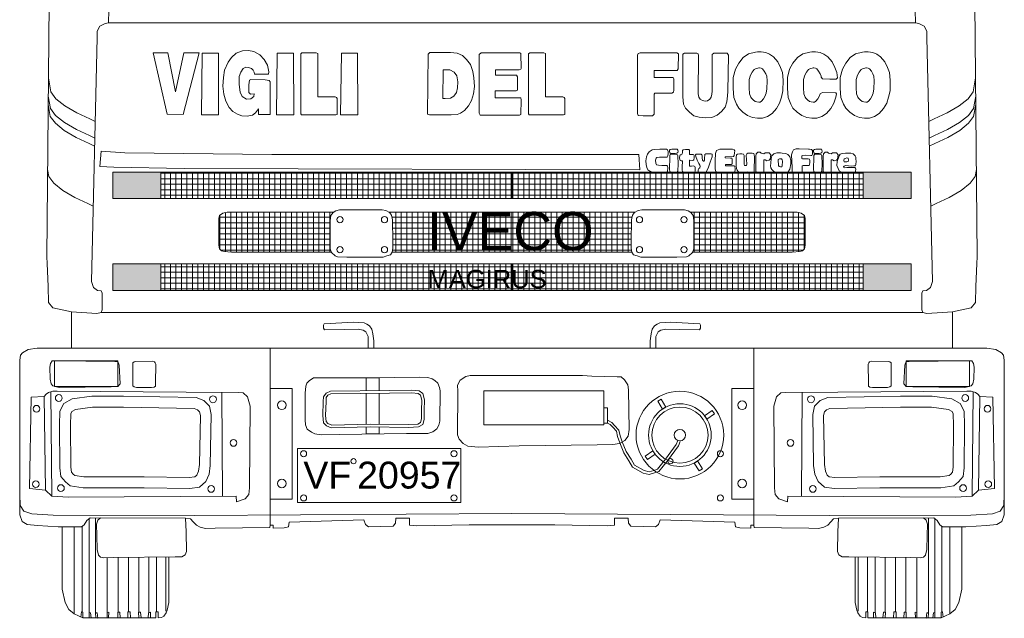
# Model space of a CAD drawing. Header units: metres. Extents: x -167 to 262, y -186 to 508.
# Tile 53 of 256: x 242.52 to 244.98, y -169.4 to -167.91. Entities that reach past the tile are written whole.
import ezdxf

# ---------------------------------------------------------------- set-up
doc = ezdxf.new("R2010")
doc.units = ezdxf.units.M
doc.header["$MEASUREMENT"] = 0
doc.styles.add('ERSTELLTER_STIL_5', font='ARIALUNI.ttf')
doc.styles.add('ERSTELLTER_STIL_6', font='txt')
pattern_1 = [(90, (241.21824, -169.596837), (-0.01373257, 0), []), (180, (241.21824, -169.596837), (0, 0.01373257), [])]
pattern_2 = [(90, (246.275446, -169.596837), (-0.01373257, 0), []), (180, (246.275446, -169.596837), (0, 0.01373257), [])]

msp = doc.modelspace()

# ---------------------------------------------------------------- hatches: boundary and pattern name
at = {"linetype": 'Continuous', "lineweight": 18}
for points in [[(242.8695, -168.3552), (242.8695, -168.2893), (242.7501, -168.2893), (242.7501, -168.3552)], [(244.7435, -168.3552), (244.7435, -168.2893), (244.6242, -168.2893), (244.6242, -168.3552)], [(242.8695, -168.5845), (242.8695, -168.5185), (242.7501, -168.5185), (242.7501, -168.5845)], [(244.6242, -168.5185), (244.6242, -168.5845), (244.7435, -168.5845), (244.7435, -168.5185)]]:
    msp.add_hatch(color=1, dxfattribs=at).paths.add_polyline_path(points)
at = {"linetype": 'Continuous', "lineweight": 13}
h = msp.add_hatch(dxfattribs=at)
h.set_pattern_fill('ANSI37_0001', style=0, pattern_type=2)
h.set_pattern_definition(pattern_1)
h.paths.add_polyline_path([(242.8695, -168.2893), (242.8695, -168.3552), (243.7468, -168.3552), (243.7468, -168.2893)])
h = msp.add_hatch(dxfattribs=at)
h.set_pattern_fill('ANSI37_0001', style=0, pattern_type=2)
h.set_pattern_definition(pattern_2)
h.paths.add_polyline_path([(243.7468, -168.2893), (243.7468, -168.3552), (244.6242, -168.3552), (244.6242, -168.2893)])
h = msp.add_hatch(dxfattribs=at)
h.set_pattern_fill('ANSI37_0001', style=0, pattern_type=2)
h.set_pattern_definition(pattern_1)
h.paths.add_polyline_path([(243.0148, -168.4041), (243.0148, -168.4715), (243.0161, -168.4811), (243.021, -168.4854), (243.0277, -168.4878), (243.0466, -168.489), (243.2956, -168.489), (243.293, -168.4807), (243.2926, -168.474), (243.2925, -168.4332), (243.2925, -168.4112), (243.2943, -168.3976), (243.2966, -168.3944), (243.3002, -168.3896), (243.035, -168.3896), (243.0245, -168.3917), (243.0163, -168.3975)])
h = msp.add_hatch(dxfattribs=at)
h.set_pattern_fill('ANSI37_0001', style=0, pattern_type=2)
h.set_pattern_definition(pattern_1)
h.paths.add_polyline_path([(243.7468, -168.489), (243.7468, -168.3896), (243.4402, -168.3896), (243.4459, -168.3965), (243.4482, -168.4084), (243.4489, -168.4613), (243.4489, -168.4803), (243.4475, -168.489)])
h = msp.add_hatch(dxfattribs=at)
h.set_pattern_fill('ANSI37_0001', style=0, pattern_type=2)
h.set_pattern_definition(pattern_2)
h.paths.add_polyline_path([(243.7468, -168.489), (244.0462, -168.489), (244.0448, -168.4803), (244.0448, -168.4613), (244.0455, -168.4084), (244.0478, -168.3965), (244.0535, -168.3896), (243.7468, -168.3896)])
h = msp.add_hatch(dxfattribs=at)
h.set_pattern_fill('ANSI37_0001', style=0, pattern_type=2)
h.set_pattern_definition(pattern_2)
h.paths.add_polyline_path([(244.1935, -168.3896), (244.197, -168.3944), (244.1994, -168.3976), (244.2012, -168.4112), (244.2012, -168.4332), (244.2011, -168.474), (244.2007, -168.4807), (244.1981, -168.489), (244.447, -168.489), (244.466, -168.4878), (244.4727, -168.4854), (244.4776, -168.4811), (244.4789, -168.4715), (244.4789, -168.4041), (244.4774, -168.3975), (244.4692, -168.3917), (244.4587, -168.3896)])
h = msp.add_hatch(dxfattribs=at)
h.set_pattern_fill('ANSI37_0001', style=0, pattern_type=2)
h.set_pattern_definition(pattern_1)
h.paths.add_polyline_path([(243.7468, -168.5845), (243.7468, -168.5185), (242.8695, -168.5185), (242.8695, -168.5845)])
h = msp.add_hatch(dxfattribs=at)
h.set_pattern_fill('ANSI37_0001', style=0, pattern_type=2)
h.set_pattern_definition(pattern_2)
h.paths.add_polyline_path([(243.7468, -168.5845), (244.6242, -168.5845), (244.6242, -168.5185), (243.7468, -168.5185)])

# ---------------------------------------------------------------- linework, layer by layer
at = {"color": 7, "linetype": 'Continuous', "lineweight": 13}
for p, q in [((242.6466, -168.6383), (242.6466, -168.7292)), ((244.8471, -168.6383), (244.8471, -168.7292)), ((242.6532, -169.3921), (242.6532, -169.1748)), ((242.6736, -169.3877), (242.6736, -169.1731)), ((242.6908, -169.389), (242.6908, -169.1543)), ((242.7066, -169.3893), (242.7066, -169.1525)), ((244.787, -169.3893), (244.787, -169.1525)), ((244.8029, -169.389), (244.8029, -169.1543)), ((244.8201, -169.3877), (244.8201, -169.1731)), ((244.8405, -169.3921), (244.8405, -169.1748)), ((242.736, -169.3888), (242.736, -169.2518)), ((242.7632, -169.3882), (242.7632, -169.2511)), ((242.7886, -169.3872), (242.7886, -169.2509)), ((242.8146, -169.3879), (242.8146, -169.2506)), ((242.8394, -169.3888), (242.8394, -169.2503)), ((242.8585, -169.3873), (242.8585, -169.2501)), ((242.8824, -169.3858), (242.8824, -169.2498)), ((244.6112, -169.3858), (244.6112, -169.2498)), ((244.6352, -169.3873), (244.6352, -169.2501)), ((244.6543, -169.3888), (244.6543, -169.2503)), ((244.6791, -169.3879), (244.6791, -169.2506)), ((244.7051, -169.3872), (244.7051, -169.2509)), ((244.7305, -169.3882), (244.7305, -169.2511)), ((244.7577, -169.3888), (244.7577, -169.2518))]:
    msp.add_line(p, q, dxfattribs=at)
for points in [[(242.743, -167.7571), (242.7393, -167.9163), (242.7308, -167.9179), (242.7172, -167.925), (242.711, -167.9373), (242.711, -167.9531), (242.6963, -168.5626), (242.7018, -168.5774), (242.7118, -168.5846), (242.7205, -168.5858), (242.7232, -168.5919), (242.7228, -168.6334), (242.7209, -168.6399), (242.7102, -168.6425), (242.6466, -168.6383), (242.5997, -168.6283), (242.589, -168.6152), (242.5882, -168.5746), (242.5859, -168.5171), (242.5851, -168.501), (242.5906, -167.8674)], [(244.7507, -167.7571), (244.7544, -167.9163), (244.7629, -167.9179), (244.7765, -167.925), (244.7827, -167.9373), (244.7827, -167.9531), (244.7974, -168.5626), (244.7919, -168.5774), (244.7819, -168.5846), (244.7731, -168.5858), (244.7705, -168.5919), (244.7709, -168.6334), (244.7728, -168.6399), (244.7834, -168.6425), (244.8471, -168.6383), (244.894, -168.6283), (244.9047, -168.6152), (244.9055, -168.5746), (244.9078, -168.5171), (244.9086, -168.501), (244.9031, -167.8674)], [(242.7393, -167.9163), (243.7468, -167.9163)], [(244.7544, -167.9163), (243.7468, -167.9163)], [(244.4907, -167.9894), (244.4734, -167.9941), (244.4603, -168.0031), (244.4487, -168.0172), (244.4403, -168.0324), (244.4351, -168.0529), (244.4346, -168.0801), (244.4367, -168.1027), (244.443, -168.1195), (244.4487, -168.1294), (244.4592, -168.1399), (244.4708, -168.1478), (244.4829, -168.153), (244.4958, -168.1548), (244.5085, -168.1548), (244.5206, -168.1502), (244.5322, -168.1425), (244.5433, -168.1301), (244.5511, -168.1169), (244.556, -168.1022), (244.5577, -168.0941)], [(244.5596, -168.0541), (244.5579, -168.0405), (244.5534, -168.0279), (244.5462, -168.0142), (244.5355, -168.0016), (244.5261, -167.9951), (244.5164, -167.9909), (244.505, -167.9889), (244.4959, -167.9886), (244.4907, -167.9894)], [(244.519, -168.0524), (244.5187, -168.0498), (244.5166, -168.044), (244.5128, -168.0368), (244.5084, -168.0316), (244.5066, -168.0303), (244.5049, -168.0296), (244.5009, -168.0289), (244.4987, -168.0288), (244.4904, -168.0311), (244.4877, -168.0329), (244.4821, -168.0398), (244.4779, -168.0473), (244.4751, -168.0583), (244.4747, -168.0787), (244.4761, -168.0936), (244.4793, -168.1022), (244.4808, -168.1048), (244.4849, -168.1089), (244.4902, -168.1125), (244.4939, -168.1141), (244.4987, -168.1148), (244.5011, -168.1148), (244.5021, -168.1144), (244.5058, -168.1119), (244.5108, -168.1063), (244.5144, -168.1002), (244.5165, -168.094)], [(242.589, -168.0542), (242.5952, -168.0887), (242.6078, -168.1061), (242.6301, -168.1239), (242.6601, -168.1413), (242.6925, -168.1563), (242.7059, -168.1631)], [(244.519, -168.0524), (244.5222, -168.0563), (244.5403, -168.0568), (244.5567, -168.0568), (244.5596, -168.0541)], [(244.9047, -168.0542), (244.8985, -168.0887), (244.8859, -168.1061), (244.8636, -168.1239), (244.8336, -168.1413), (244.8012, -168.1563), (244.7878, -168.1631)], [(244.5165, -168.094), (244.5224, -168.0903), (244.5559, -168.0911), (244.5577, -168.0941)], [(242.5886, -168.0992), (242.5942, -168.1302), (242.6068, -168.1476), (242.6291, -168.1655), (242.6591, -168.1829), (242.6915, -168.1979), (242.7049, -168.2047)], [(244.9051, -168.0992), (244.8995, -168.1302), (244.8869, -168.1476), (244.8646, -168.1655), (244.8346, -168.1829), (244.8022, -168.1979), (244.7888, -168.2047)], [(242.5884, -168.1206), (242.5937, -168.15), (242.6063, -168.1674), (242.6286, -168.1853), (242.6586, -168.2027), (242.691, -168.2177), (242.7044, -168.2245)], [(244.9053, -168.1206), (244.8999, -168.15), (244.8874, -168.1674), (244.8651, -168.1853), (244.8351, -168.2027), (244.8027, -168.2177), (244.7892, -168.2245)], [(244.2103, -168.2444), (244.2067, -168.2447), (244.2053, -168.2464), (244.2057, -168.2504), (244.2097, -168.2591), (244.2137, -168.2677), (244.2158, -168.2722), (244.217, -168.2747), (244.2164, -168.2783), (244.2133, -168.2805), (244.2122, -168.2832), (244.2122, -168.2893), (244.2145, -168.291), (244.2213, -168.2909), (244.2289, -168.2906), (244.2322, -168.2888), (244.2365, -168.2795), (244.2421, -168.264), (244.247, -168.251), (244.2472, -168.2471), (244.247, -168.2443), (244.2442, -168.2434), (244.2376, -168.2434), (244.2308, -168.2437), (244.2286, -168.2449), (244.2281, -168.2478), (244.228, -168.2527), (244.228, -168.2578), (244.2274, -168.2606), (244.2265, -168.2615), (244.2249, -168.2615), (244.2228, -168.2591), (244.222, -168.2536), (244.2215, -168.2478), (244.2206, -168.2458), (244.2191, -168.2444), (244.2166, -168.2444), (244.2085, -168.2446)], [(242.587, -168.2826), (242.5901, -168.2998), (242.6027, -168.3172), (242.625, -168.3351), (242.655, -168.3525), (242.6874, -168.3674), (242.7008, -168.3742)], [(243.7468, -168.2893), (242.7501, -168.2893), (242.7501, -168.3552), (243.7468, -168.3552)], [(243.7468, -168.2893), (244.7435, -168.2893), (244.7435, -168.3552), (243.7468, -168.3552)], [(244.9067, -168.2826), (244.9036, -168.2998), (244.891, -168.3172), (244.8687, -168.3351), (244.8387, -168.3525), (244.8063, -168.3674), (244.7929, -168.3742)], [(243.3004, -168.3896), (243.035, -168.3896), (243.0245, -168.3917), (243.0163, -168.3975), (243.0148, -168.4041), (243.0148, -168.4234), (243.0148, -168.4614), (243.0148, -168.4715), (243.0161, -168.4811), (243.021, -168.4854), (243.0277, -168.4878), (243.0466, -168.489), (243.2777, -168.489), (243.2956, -168.489)], [(243.7468, -168.3896), (243.4396, -168.3896)], [(243.7468, -168.3896), (244.0541, -168.3896)], [(244.1932, -168.3896), (244.4587, -168.3896), (244.4692, -168.3917), (244.4774, -168.3975), (244.4789, -168.4041), (244.4789, -168.4234), (244.4789, -168.4614), (244.4789, -168.4715), (244.4776, -168.4811), (244.4727, -168.4854), (244.466, -168.4878), (244.447, -168.489), (244.216, -168.489), (244.1981, -168.489)], [(243.4475, -168.489), (243.7468, -168.489)], [(244.0462, -168.489), (243.7468, -168.489)], [(243.7468, -168.5185), (242.7501, -168.5185), (242.7501, -168.5845), (243.817, -168.5845)], [(243.7468, -168.5185), (244.7435, -168.5185), (244.7435, -168.5845), (243.6767, -168.5845)], [(242.7209, -168.6399), (243.7468, -168.6399)], [(244.7728, -168.6399), (243.7468, -168.6399)], [(243.7468, -168.7292), (242.5608, -168.7292), (242.5386, -168.7321), (242.5241, -168.7403), (242.5191, -168.746), (242.5172, -168.7586), (242.5172, -168.877), (242.5172, -169.0946), (242.5183, -169.122), (242.5277, -169.1357), (242.5471, -169.1426), (242.6008, -169.1457), (242.9549, -169.1464), (243.7468, -169.142)], [(243.1432, -169.1705), (243.1432, -168.7292)], [(243.7468, -168.7292), (244.9329, -168.7292), (244.9551, -168.7321), (244.9696, -168.7403), (244.9746, -168.746), (244.9765, -168.7586), (244.9765, -168.877), (244.9765, -169.0946), (244.9753, -169.122), (244.966, -169.1357), (244.9466, -169.1426), (244.8929, -169.1457), (244.5388, -169.1464), (243.7468, -169.142)], [(244.3505, -169.1705), (244.3505, -168.7292)], [(243.3825, -168.835), (243.3825, -168.8028), (243.4149, -168.8028), (243.4149, -168.8346)], [(242.5784, -168.8497), (242.5819, -169.0831)], [(242.5946, -168.838), (242.5972, -169.0984)], [(243.0221, -168.8394), (243.0236, -169.0986)], [(243.3825, -168.9187), (243.3825, -168.8419)], [(243.4149, -168.8415), (243.4149, -168.9187)], [(244.4716, -168.8394), (244.4701, -169.0986)], [(244.8991, -168.838), (244.8965, -169.0984)], [(244.9153, -168.8497), (244.9118, -169.0831)], [(243.4149, -168.9256), (243.4149, -168.9431), (243.3825, -168.9431), (243.3825, -168.9255)], [(243.9852, -168.909), (243.9959, -168.9144), (244.0032, -168.9217), (244.0136, -168.9332), (244.0171, -168.9479), (244.0223, -168.9628), (244.0321, -168.9871), (244.0444, -169.0063), (244.0529, -169.021), (244.0772, -169.0344), (244.0895, -169.0375), (244.1011, -169.0339), (244.1099, -169.031), (244.1302, -169.006), (244.1569, -168.9694), (244.161, -168.9592)], [(243.9852, -168.9164), (243.992, -168.9198), (243.9984, -168.9262), (244.0076, -168.9364), (244.0107, -168.9497), (244.0161, -168.9651), (244.0262, -168.9901), (244.0388, -169.0098), (244.0481, -169.0258), (244.0747, -169.0406), (244.0897, -169.0444), (244.1031, -169.0401), (244.1138, -169.0366), (244.1354, -169.01), (244.1627, -168.9726), (244.1671, -168.9617)], [(242.5178, -169.1083), (242.5175, -169.1451), (242.523, -169.1616), (242.5362, -169.1693), (242.5616, -169.172), (242.6134, -169.1748), (242.6548, -169.1748), (242.6713, -169.1748), (242.6779, -169.1698), (242.6853, -169.159), (242.693, -169.1524), (242.9316, -169.1532), (242.9438, -169.1551), (242.9506, -169.1624), (242.9584, -169.1707), (242.9677, -169.176), (242.9813, -169.1794), (243.0051, -169.1784), (243.1417, -169.1767), (243.1432, -169.1705), (243.1499, -169.1705), (243.1504, -169.1782), (243.1779, -169.1777), (243.189, -169.1753), (243.1904, -169.1637), (243.377, -169.1579), (243.3808, -169.1695), (243.3885, -169.1748), (243.4498, -169.1733), (243.4556, -169.1661), (243.457, -169.1531), (243.4905, -169.1536), (243.4905, -169.1706), (243.5093, -169.1724), (243.6397, -169.17), (243.7468, -169.1697)], [(244.9759, -169.1083), (244.9762, -169.1451), (244.9707, -169.1616), (244.9575, -169.1693), (244.9321, -169.172), (244.8803, -169.1748), (244.8389, -169.1748), (244.8224, -169.1748), (244.8158, -169.1698), (244.8084, -169.159), (244.8007, -169.1524), (244.562, -169.1532), (244.5499, -169.1551), (244.5431, -169.1624), (244.5353, -169.1707), (244.526, -169.176), (244.5124, -169.1794), (244.4885, -169.1784), (244.352, -169.1767), (244.3505, -169.1705), (244.3438, -169.1705), (244.3433, -169.1782), (244.3158, -169.1777), (244.3047, -169.1753), (244.3033, -169.1637), (244.1167, -169.1579), (244.1129, -169.1695), (244.1051, -169.1748), (244.0439, -169.1733), (244.0381, -169.1661), (244.0367, -169.1531), (244.0032, -169.1536), (244.0032, -169.1706), (243.9844, -169.1724), (243.854, -169.17), (243.7468, -169.1697)], [(242.6236, -169.3305), (242.6236, -169.1748), (242.6713, -169.1748)], [(242.7188, -169.1525), (242.7123, -169.1581), (242.7088, -169.1686), (242.7101, -169.1964), (242.7105, -169.2317), (242.714, -169.2461), (242.7188, -169.2504), (242.7275, -169.2522), (242.7515, -169.2513), (242.9053, -169.2495), (242.9223, -169.2495), (242.9302, -169.2452), (242.9337, -169.2369), (242.9332, -169.1877), (242.9316, -169.1532)], [(244.7749, -169.1525), (244.7814, -169.1581), (244.7849, -169.1686), (244.7836, -169.1964), (244.7832, -169.2317), (244.7797, -169.2461), (244.7749, -169.2504), (244.7662, -169.2522), (244.7422, -169.2513), (244.5883, -169.2495), (244.5713, -169.2495), (244.5635, -169.2452), (244.56, -169.2369), (244.5604, -169.1877), (244.562, -169.1532)], [(244.8701, -169.3305), (244.8701, -169.1748), (244.8224, -169.1748)], [(242.8894, -169.2497), (242.8894, -169.3642)], [(244.6042, -169.2497), (244.6042, -169.3642)], [(242.6236, -169.3305), (242.6306, -169.3635), (242.6401, -169.3817), (242.6532, -169.3921), (242.6749, -169.4025), (242.707, -169.4025), (242.7062, -169.3895), (242.7105, -169.3895), (242.7122, -169.4034), (242.7357, -169.4025), (242.7357, -169.3895), (242.7396, -169.3884), (242.7392, -169.4023), (242.7621, -169.4025), (242.7624, -169.3884), (242.7674, -169.3884), (242.7682, -169.4025), (242.7876, -169.4025), (242.7874, -169.3874), (242.7933, -169.3874), (242.7937, -169.4025), (242.8145, -169.4025), (242.8139, -169.3884), (242.8187, -169.3878), (242.8206, -169.4025), (242.8385, -169.4025), (242.8387, -169.3895), (242.8435, -169.3884), (242.8438, -169.4025), (242.8576, -169.4023), (242.8576, -169.3874), (242.8627, -169.3876), (242.8633, -169.4023), (242.8717, -169.4015), (242.8776, -169.3981), (242.8829, -169.3893), (242.8854, -169.3828), (242.8894, -169.3642)], [(244.8701, -169.3305), (244.8631, -169.3635), (244.8535, -169.3817), (244.8405, -169.3921), (244.8188, -169.4025), (244.7867, -169.4025), (244.7875, -169.3895), (244.7832, -169.3895), (244.7814, -169.4034), (244.758, -169.4025), (244.758, -169.3895), (244.7541, -169.3884), (244.7545, -169.4023), (244.7315, -169.4025), (244.7313, -169.3884), (244.7263, -169.3884), (244.7254, -169.4025), (244.7061, -169.4025), (244.7063, -169.3874), (244.7004, -169.3874), (244.7, -169.4025), (244.6792, -169.4025), (244.6798, -169.3884), (244.675, -169.3878), (244.6731, -169.4025), (244.6552, -169.4025), (244.655, -169.3895), (244.6501, -169.3884), (244.6499, -169.4025), (244.636, -169.4023), (244.636, -169.3874), (244.631, -169.3876), (244.6304, -169.4023), (244.622, -169.4015), (244.6161, -169.3981), (244.6108, -169.3893), (244.6083, -169.3828), (244.6042, -169.3642)], [(242.707, -169.4025), (242.6955, -169.4025), (242.6943, -169.3893), (242.6906, -169.3891), (242.691, -169.4025), (242.6749, -169.4025), (242.6753, -169.3878), (242.6719, -169.3875), (242.6702, -169.4003)], [(244.7867, -169.4025), (244.7982, -169.4025), (244.7994, -169.3893), (244.803, -169.3891), (244.8027, -169.4025), (244.8188, -169.4025), (244.8184, -169.3878), (244.8218, -169.3875), (244.8235, -169.4003)], [(242.8442, -169.4025), (242.6749, -169.4025)], [(244.6495, -169.4025), (244.8188, -169.4025)]]:
    msp.add_lwpolyline(points, dxfattribs=at)
for points in [[(242.8505, -167.9913), (242.8875, -167.9913), (242.9061, -168.0887), (242.9273, -167.9913), (242.9654, -167.9913), (242.9251, -168.1453), (242.8854, -168.1448)], [(242.9729, -167.9919), (243.0134, -167.9924), (243.0139, -168.1464), (242.9709, -168.1464)], [(243.1035, -168.0446), (243.1273, -168.045), (243.1388, -168.0448), (243.1395, -168.0385), (243.1361, -168.0221), (243.1275, -168.0082), (243.1169, -167.9961), (243.1024, -167.9882), (243.0888, -167.9859), (243.0737, -167.9862), (243.0575, -167.9918), (243.0463, -168.0027), (243.0377, -168.0149), (243.0288, -168.0344), (243.0261, -168.0528), (243.0245, -168.0742), (243.0271, -168.0944), (243.0318, -168.1123), (243.0407, -168.1276), (243.0497, -168.1379), (243.0609, -168.1449), (243.0721, -168.1488), (243.0856, -168.1499), (243.0985, -168.1473), (243.1063, -168.141), (243.1139, -168.1309), (243.1136, -168.1454), (243.1427, -168.1454), (243.1429, -168.0638), (243.1406, -168.0604), (243.1307, -168.0586), (243.0944, -168.0578), (243.0908, -168.0596), (243.0895, -168.071), (243.0897, -168.0907), (243.0939, -168.0944), (243.1027, -168.0941), (243.1024, -168.1001), (243.0949, -168.106), (243.0837, -168.1073), (243.0728, -168.1006), (243.0677, -168.0897), (243.0653, -168.0702), (243.0653, -168.0508), (243.0697, -168.0394), (243.0754, -168.0308), (243.0819, -168.0272), (243.0889, -168.0277), (243.096, -168.0306), (243.1001, -168.0345), (243.1027, -168.0399)], [(243.1607, -167.9919), (243.2012, -167.9924), (243.2017, -168.1464), (243.1587, -168.1464)], [(243.2618, -167.9931), (243.2579, -167.9911), (243.2223, -167.9915), (243.2192, -167.9942), (243.2194, -168.1439), (243.2213, -168.1461), (243.3066, -168.1462), (243.31, -168.145), (243.3104, -168.1378), (243.3098, -168.1051), (243.3084, -168.1029), (243.3048, -168.1015), (243.2622, -168.1015)], [(243.3207, -167.9919), (243.3612, -167.9924), (243.3617, -168.1464), (243.3187, -168.1464)], [(243.5375, -167.9945), (243.5414, -167.9909), (243.5934, -167.9909), (243.6099, -167.9925), (243.6229, -167.9984), (243.6335, -168.0082), (243.6434, -168.0208), (243.6493, -168.0381), (243.6516, -168.0542), (243.6528, -168.0755), (243.6504, -168.0939), (243.6457, -168.1101), (243.6386, -168.1238), (243.628, -168.1356), (243.6182, -168.1419), (243.6099, -168.1454), (243.5946, -168.1462), (243.541, -168.1462), (243.5359, -168.1443)], [(243.7692, -167.9927), (243.7666, -167.9911), (243.6695, -167.9911), (243.6652, -167.9957), (243.6647, -168.1424), (243.6677, -168.1469), (243.7655, -168.1473), (243.7691, -168.1454), (243.7695, -168.1088), (243.7691, -168.1038), (243.7598, -168.1035), (243.7052, -168.1035), (243.7052, -168.0866), (243.7576, -168.0866), (243.7605, -168.0847), (243.7604, -168.0509), (243.7582, -168.0474), (243.7055, -168.0472), (243.7055, -168.0339), (243.7651, -168.0339), (243.7689, -168.0318), (243.77, -168.0303)], [(243.8305, -167.9931), (243.8266, -167.9911), (243.791, -167.9915), (243.788, -167.9942), (243.7881, -168.1439), (243.79, -168.1461), (243.8754, -168.1462), (243.8787, -168.145), (243.8791, -168.1378), (243.8785, -168.1051), (243.8771, -168.1029), (243.8735, -168.1015), (243.8309, -168.1015)], [(244.1629, -167.994), (244.1589, -167.9913), (244.0667, -167.9913), (244.0616, -167.9927), (244.0601, -167.9975), (244.0601, -168.1427), (244.0623, -168.1477), (244.0743, -168.1486), (244.0974, -168.1486), (244.1016, -168.1447), (244.1016, -168.0946), (244.1032, -168.0923), (244.1464, -168.0922), (244.1502, -168.0899), (244.1507, -168.085), (244.1508, -168.0562), (244.1491, -168.0528), (244.1021, -168.0526), (244.1021, -168.0351), (244.1598, -168.0352), (244.1615, -168.0317)], [(244.1776, -167.992), (244.1738, -167.9949), (244.1733, -168.1011), (244.175, -168.1192), (244.1801, -168.1293), (244.1902, -168.1399), (244.2012, -168.1483), (244.2143, -168.1521), (244.2311, -168.1538), (244.2463, -168.1525), (244.259, -168.147), (244.2703, -168.1382), (244.2792, -168.1268), (244.2834, -168.1138), (244.2851, -168.099), (244.286, -168.0876), (244.2876, -167.9975), (244.284, -167.9924), (244.2506, -167.9921), (244.2464, -167.9957), (244.2464, -168.0873), (244.2461, -168.0947), (244.244, -168.1024), (244.2411, -168.1074), (244.2355, -168.1109), (244.2295, -168.1118), (244.223, -168.1106), (244.2171, -168.1074), (244.2139, -168.1018), (244.2121, -168.0941), (244.213, -167.9977), (244.2121, -167.9936), (244.2082, -167.9924)], [(244.355, -167.9894), (244.3377, -167.9941), (244.3246, -168.0031), (244.3131, -168.0172), (244.3047, -168.0324), (244.2994, -168.0529), (244.2989, -168.0801), (244.301, -168.1027), (244.3073, -168.1195), (244.3131, -168.1294), (244.3236, -168.1399), (244.3351, -168.1478), (244.3472, -168.153), (244.3601, -168.1548), (244.3728, -168.1548), (244.3849, -168.1502), (244.3966, -168.1425), (244.4077, -168.1301), (244.4154, -168.1169), (244.4203, -168.1022), (244.4237, -168.086), (244.4245, -168.0597), (244.4223, -168.0405), (244.4177, -168.0279), (244.4106, -168.0142), (244.3998, -168.0016), (244.3904, -167.9951), (244.3807, -167.9909), (244.3693, -167.9889), (244.3602, -167.9886)], [(244.6223, -167.9894), (244.605, -167.9941), (244.5919, -168.0031), (244.5804, -168.0172), (244.572, -168.0324), (244.5667, -168.0529), (244.5662, -168.0801), (244.5683, -168.1027), (244.5746, -168.1195), (244.5804, -168.1294), (244.5909, -168.1399), (244.6024, -168.1478), (244.6145, -168.153), (244.6274, -168.1548), (244.6401, -168.1548), (244.6522, -168.1502), (244.6639, -168.1425), (244.675, -168.1301), (244.6827, -168.1169), (244.6876, -168.1022), (244.691, -168.086), (244.6918, -168.0597), (244.6896, -168.0405), (244.685, -168.0279), (244.6779, -168.0142), (244.6671, -168.0016), (244.6577, -167.9951), (244.648, -167.9909), (244.6366, -167.9889), (244.6275, -167.9886)], [(243.5765, -168.0336), (243.5914, -168.0342), (243.6025, -168.04), (243.6091, -168.0491), (243.6119, -168.064), (243.611, -168.0789), (243.608, -168.0904), (243.6014, -168.0998), (243.5934, -168.1048), (243.5801, -168.1051), (243.5743, -168.1051), (243.5746, -168.0336)], [(244.363, -168.0288), (244.3547, -168.0311), (244.352, -168.0329), (244.3464, -168.0398), (244.3422, -168.0473), (244.3394, -168.0583), (244.339, -168.0787), (244.3404, -168.0936), (244.3436, -168.1022), (244.3451, -168.1048), (244.3492, -168.1089), (244.3545, -168.1125), (244.3582, -168.1141), (244.363, -168.1148), (244.3654, -168.1148), (244.3664, -168.1144), (244.3701, -168.1119), (244.3751, -168.1063), (244.3787, -168.1002), (244.3815, -168.0918), (244.3837, -168.0812), (244.3844, -168.0614), (244.383, -168.0498), (244.3809, -168.044), (244.3771, -168.0368), (244.3727, -168.0316), (244.3709, -168.0303), (244.3692, -168.0296), (244.3652, -168.0289)], [(244.6303, -168.0288), (244.622, -168.0311), (244.6193, -168.0329), (244.6137, -168.0398), (244.6095, -168.0473), (244.6067, -168.0583), (244.6063, -168.0787), (244.6077, -168.0936), (244.6109, -168.1022), (244.6124, -168.1048), (244.6165, -168.1089), (244.6218, -168.1125), (244.6255, -168.1141), (244.6303, -168.1148), (244.6327, -168.1148), (244.6337, -168.1144), (244.6374, -168.1119), (244.6424, -168.1063), (244.646, -168.1002), (244.6488, -168.0918), (244.651, -168.0812), (244.6517, -168.0614), (244.6503, -168.0498), (244.6482, -168.044), (244.6444, -168.0368), (244.64, -168.0316), (244.6382, -168.0303), (244.6365, -168.0296), (244.6325, -168.0289)], [(242.7204, -168.237), (242.78, -168.2411), (243.1467, -168.2452), (244.0633, -168.2449), (244.0659, -168.2836), (242.9276, -168.2802), (242.7527, -168.2771), (242.7177, -168.2749)], [(244.1371, -168.238), (244.1351, -168.2336), (244.1327, -168.2323), (244.1165, -168.232), (244.1034, -168.2324), (244.097, -168.234), (244.0895, -168.2387), (244.085, -168.244), (244.0828, -168.2514), (244.0815, -168.2613), (244.0818, -168.2706), (244.0834, -168.2779), (244.0865, -168.2832), (244.0911, -168.2868), (244.098, -168.2893), (244.1111, -168.2909), (244.1257, -168.291), (244.1339, -168.2893), (244.1355, -168.2875), (244.1358, -168.2781), (244.1355, -168.2741), (244.1336, -168.2731), (244.1209, -168.2724), (244.1126, -168.2721), (244.1079, -168.2708), (244.1062, -168.2667), (244.1056, -168.2591), (244.1068, -168.2545), (244.1084, -168.2524), (244.1154, -168.2518), (244.1306, -168.252), (244.1345, -168.2515), (244.1358, -168.2485), (244.1368, -168.2428)], [(244.1463, -168.2319), (244.1423, -168.2325), (244.1401, -168.2343), (244.1402, -168.2372), (244.141, -168.2412), (244.1437, -168.2427), (244.1511, -168.2429), (244.1587, -168.2422), (244.1607, -168.2404), (244.1615, -168.2367), (244.1612, -168.2342), (244.1598, -168.2322), (244.1542, -168.2316)], [(244.1799, -168.233), (244.1741, -168.2334), (244.1727, -168.2354), (244.1725, -168.2401), (244.1722, -168.2434), (244.1713, -168.2455), (244.1692, -168.2459), (244.1665, -168.2458), (244.1657, -168.2477), (244.1656, -168.2534), (244.1659, -168.2579), (244.1668, -168.2601), (244.1697, -168.2607), (244.1729, -168.2612), (244.1719, -168.2767), (244.1722, -168.2842), (244.1725, -168.288), (244.1741, -168.2899), (244.1791, -168.2909), (244.194, -168.291), (244.2009, -168.2908), (244.2031, -168.2891), (244.2042, -168.286), (244.2043, -168.2804), (244.2042, -168.277), (244.2031, -168.2748), (244.2001, -168.2736), (244.195, -168.274), (244.1902, -168.2741), (244.1902, -168.2617), (244.1904, -168.2604), (244.1912, -168.2598), (244.1967, -168.2599), (244.2005, -168.2597), (244.2013, -168.2585), (244.2019, -168.2535), (244.2018, -168.2475), (244.201, -168.2458), (244.1991, -168.2453), (244.1936, -168.2452), (244.1909, -168.2451), (244.1901, -168.2445), (244.1899, -168.2409), (244.19, -168.2361), (244.1899, -168.2344), (244.1883, -168.2331), (244.1851, -168.2325)], [(244.2977, -168.2322), (244.2658, -168.2322), (244.2577, -168.2351), (244.2548, -168.2426), (244.2543, -168.2599), (244.2545, -168.2816), (244.2556, -168.2873), (244.2605, -168.2907), (244.2707, -168.2917), (244.2977, -168.2912), (244.3037, -168.2904), (244.3039, -168.281), (244.3037, -168.2745), (244.3016, -168.2732), (244.2964, -168.2732), (244.2802, -168.2735), (244.2799, -168.2703), (244.294, -168.2703), (244.2971, -168.2682), (244.2971, -168.2625), (244.2969, -168.2557), (244.2956, -168.2541), (244.2927, -168.2541), (244.2796, -168.2534), (244.2794, -168.2507), (244.3003, -168.2502), (244.3021, -168.2476), (244.3026, -168.2413), (244.3032, -168.2364), (244.3019, -168.2332)], [(244.356, -168.2495), (244.3567, -168.2436), (244.3608, -168.2398), (244.3665, -168.2398), (244.3696, -168.2418), (244.376, -168.2439), (244.3796, -168.241), (244.3849, -168.241), (244.3888, -168.2413), (244.3931, -168.2462), (244.3926, -168.2505), (244.3919, -168.2569), (244.3893, -168.2597), (244.3837, -168.2608), (244.379, -168.2587), (244.3762, -168.2582), (244.3762, -168.2628), (244.3762, -168.2853), (244.376, -168.2892), (244.3737, -168.291), (244.368, -168.2915), (244.3606, -168.291), (244.358, -168.2897), (244.3562, -168.2879), (244.356, -168.2805)], [(244.4173, -168.2409), (244.4084, -168.2412), (244.401, -168.2439), (244.3962, -168.2486), (244.3942, -168.2556), (244.3931, -168.2665), (244.3928, -168.2735), (244.3935, -168.2782), (244.3955, -168.2828), (244.4003, -168.2868), (244.403, -168.2884), (244.4112, -168.2902), (244.4218, -168.2909), (244.4304, -168.2909), (244.4363, -168.2882), (244.4406, -168.2819), (244.4435, -168.2687), (244.4429, -168.2595), (244.4404, -168.2513), (244.4379, -168.2477), (244.4354, -168.2452), (244.4311, -168.2427), (244.4218, -168.2416)], [(244.4872, -168.2317), (244.4638, -168.2312), (244.4566, -168.2314), (244.45, -168.2332), (244.4473, -168.2386), (244.4453, -168.2457), (244.4468, -168.2773), (244.447, -168.2844), (244.447, -168.2893), (244.4502, -168.2903), (244.4559, -168.2911), (244.4665, -168.2906), (244.4714, -168.2898), (244.4717, -168.2856), (244.4719, -168.2768), (244.4719, -168.2736), (244.4744, -168.2728), (244.4848, -168.2726), (244.489, -168.2723), (244.4902, -168.2694), (244.4907, -168.2657), (244.4904, -168.2605), (244.4897, -168.2571), (244.487, -168.2558), (244.4806, -168.2558), (244.4724, -168.2558), (244.4705, -168.2553), (244.4705, -168.2519), (244.471, -168.2484), (244.4724, -168.2475), (244.4796, -168.2472), (244.4932, -168.2479), (244.4961, -168.2475), (244.4973, -168.2445), (244.4978, -168.2386), (244.4973, -168.2349), (244.4949, -168.2324), (244.4899, -168.2319)], [(244.506, -168.2319), (244.502, -168.2325), (244.4998, -168.2343), (244.4999, -168.2372), (244.5007, -168.2412), (244.5034, -168.2427), (244.5108, -168.2429), (244.5184, -168.2422), (244.5204, -168.2404), (244.5212, -168.2367), (244.5209, -168.2342), (244.5195, -168.2322), (244.5139, -168.2316)], [(244.5242, -168.2495), (244.5249, -168.2436), (244.529, -168.2398), (244.5347, -168.2398), (244.5377, -168.2418), (244.5442, -168.2439), (244.5477, -168.241), (244.5531, -168.241), (244.557, -168.2413), (244.5613, -168.2462), (244.5608, -168.2505), (244.5601, -168.2569), (244.5575, -168.2597), (244.5518, -168.2608), (244.5472, -168.2587), (244.5444, -168.2582), (244.5444, -168.2628), (244.5444, -168.2853), (244.5442, -168.2892), (244.5418, -168.291), (244.5362, -168.2915), (244.5288, -168.291), (244.5262, -168.2897), (244.5244, -168.2879), (244.5242, -168.2805)], [(244.1448, -168.2446), (244.1423, -168.2454), (244.1408, -168.2478), (244.1408, -168.2514), (244.1404, -168.2831), (244.1409, -168.2874), (244.1431, -168.2904), (244.1486, -168.2914), (244.1534, -168.2914), (244.1569, -168.2911), (244.1596, -168.2896), (244.1611, -168.2872), (244.1615, -168.2687), (244.1611, -168.2484), (244.1604, -168.2461), (244.1589, -168.2451), (244.1543, -168.2446)], [(244.3162, -168.2439), (244.3101, -168.2444), (244.3072, -168.2462), (244.307, -168.2528), (244.3065, -168.2733), (244.3075, -168.28), (244.3093, -168.2843), (244.3121, -168.2879), (244.3149, -168.2897), (244.3198, -168.291), (244.3262, -168.291), (244.3313, -168.291), (244.3334, -168.2897), (244.3352, -168.2884), (244.3367, -168.2897), (244.3396, -168.2915), (244.346, -168.292), (244.3501, -168.291), (244.3516, -168.2897), (244.3521, -168.2851), (244.3526, -168.251), (244.3521, -168.2462), (244.3506, -168.2431), (244.347, -168.2418), (244.3419, -168.2418), (244.336, -168.2421), (244.3334, -168.2433), (244.3319, -168.2472), (244.3324, -168.2582), (244.3331, -168.2687), (244.3324, -168.2723), (244.3308, -168.273), (244.329, -168.2728), (244.3275, -168.2725), (244.327, -168.2692), (244.3265, -168.2474), (244.3252, -168.2446), (244.3213, -168.2436)], [(244.4146, -168.2563), (244.4116, -168.2577), (244.4116, -168.2622), (244.4121, -168.2697), (244.4125, -168.2728), (244.4141, -168.2755), (244.4175, -168.276), (244.4204, -168.276), (244.422, -168.2735), (244.4223, -168.262), (244.4214, -168.2586), (244.4198, -168.2563)], [(244.5045, -168.2446), (244.502, -168.2454), (244.5005, -168.2478), (244.5005, -168.2514), (244.5001, -168.2831), (244.5006, -168.2874), (244.5028, -168.2904), (244.5083, -168.2914), (244.5131, -168.2914), (244.5166, -168.2911), (244.5193, -168.2896), (244.5208, -168.2872), (244.5212, -168.2687), (244.5208, -168.2484), (244.5201, -168.2461), (244.5186, -168.2451), (244.514, -168.2446)], [(244.6058, -168.252), (244.6038, -168.2483), (244.5987, -168.2436), (244.5928, -168.2421), (244.5797, -168.2421), (244.5715, -168.2425), (244.5665, -168.2444), (244.5639, -168.2483), (244.5594, -168.2625), (244.5585, -168.2731), (244.5613, -168.2806), (244.5644, -168.2862), (244.57, -168.2895), (244.5769, -168.2903), (244.5902, -168.2903), (244.6012, -168.2901), (244.6043, -168.2895), (244.6049, -168.2869), (244.6053, -168.2817), (244.6049, -168.2796), (244.6034, -168.2781), (244.5991, -168.2781), (244.5829, -168.2781), (244.5782, -168.2783), (244.5758, -168.2776), (244.5752, -168.2757), (244.5762, -168.274), (244.5795, -168.2731), (244.5948, -168.274), (244.601, -168.2737), (244.6045, -168.2733), (244.6058, -168.2701), (244.6062, -168.2621), (244.606, -168.2565)], [(244.5788, -168.255), (244.5764, -168.2559), (244.5756, -168.2602), (244.5764, -168.2632), (244.5833, -168.2634), (244.5868, -168.263), (244.5877, -168.2591), (244.5864, -168.2546), (244.5829, -168.2533)], [(242.8695, -168.2893), (243.7468, -168.2893), (243.7468, -168.3552), (242.8695, -168.3552)], [(244.6242, -168.2893), (243.7468, -168.2893), (243.7468, -168.3552), (244.6242, -168.3552)], [(243.3747, -168.3837), (243.3156, -168.3837), (243.307, -168.3855), (243.2999, -168.3899), (243.2966, -168.3944), (243.2943, -168.3976), (243.2925, -168.4112), (243.2925, -168.4332), (243.2926, -168.474), (243.293, -168.4807), (243.2959, -168.49), (243.3049, -168.4986), (243.3109, -168.5005), (243.3347, -168.5016), (243.3967, -168.5016), (243.425, -168.5012), (243.434, -168.4982), (243.4433, -168.4956), (243.4474, -168.4893), (243.4489, -168.4803), (243.4489, -168.4613), (243.4482, -168.4084), (243.4459, -168.3965), (243.4407, -168.3902), (243.4314, -168.3853), (243.4228, -168.3838), (243.3959, -168.3831)], [(244.119, -168.3837), (244.178, -168.3837), (244.1867, -168.3855), (244.1938, -168.3899), (244.197, -168.3944), (244.1994, -168.3976), (244.2012, -168.4112), (244.2012, -168.4332), (244.2011, -168.474), (244.2007, -168.4807), (244.1977, -168.49), (244.1888, -168.4986), (244.1828, -168.5005), (244.1589, -168.5016), (244.097, -168.5016), (244.0687, -168.5012), (244.0597, -168.4982), (244.0504, -168.4956), (244.0463, -168.4893), (244.0448, -168.4803), (244.0448, -168.4613), (244.0455, -168.4084), (244.0478, -168.3965), (244.053, -168.3902), (244.0623, -168.3853), (244.0709, -168.3838), (244.0978, -168.3831)], [(242.8695, -168.5185), (243.7468, -168.5185), (243.7468, -168.5845), (242.8695, -168.5845)], [(244.6242, -168.5185), (243.7468, -168.5185), (243.7468, -168.5845), (244.6242, -168.5845)], [(243.278, -168.6681), (243.2758, -168.6718), (243.2758, -168.6788), (243.2787, -168.6833), (243.3289, -168.6825), (243.3627, -168.6818), (243.375, -168.6836), (243.382, -168.6881), (243.3872, -168.7), (243.3872, -168.7185), (243.3872, -168.7292), (243.4017, -168.7292), (243.4021, -168.7107), (243.3991, -168.6929), (243.3969, -168.6814), (243.3913, -168.6732), (243.3846, -168.6688), (243.3772, -168.6658), (243.3508, -168.664)], [(244.2157, -168.6681), (244.2179, -168.6718), (244.2179, -168.6788), (244.215, -168.6833), (244.1648, -168.6825), (244.131, -168.6818), (244.1187, -168.6836), (244.1117, -168.6881), (244.1065, -168.7), (244.1065, -168.7185), (244.1065, -168.7292), (244.092, -168.7292), (244.0916, -168.7107), (244.0946, -168.6929), (244.0968, -168.6814), (244.1024, -168.6732), (244.1091, -168.6688), (244.1165, -168.6658), (244.1429, -168.664)], [(242.6095, -168.7602), (242.5983, -168.7607), (242.5941, -168.7672), (242.5927, -168.7761), (242.5936, -168.8065), (242.5955, -168.8177), (242.6002, -168.8229), (242.6161, -168.8271), (242.7458, -168.8257), (242.7627, -168.8247), (242.7678, -168.8177), (242.7655, -168.7714), (242.7622, -168.7625), (242.7547, -168.7621)], [(242.6039, -168.7604), (242.7627, -168.7604), (242.7627, -168.8247), (242.6039, -168.8247)], [(242.8072, -168.7622), (242.8028, -168.7626), (242.8001, -168.7651), (242.7999, -168.7693), (242.7997, -168.8183), (242.8001, -168.823), (242.8028, -168.8256), (242.8089, -168.827), (242.8461, -168.8268), (242.853, -168.8266), (242.8561, -168.824), (242.8563, -168.8159), (242.8569, -168.7687), (242.8557, -168.7651), (242.8536, -168.7626), (242.8496, -168.7616)], [(244.6864, -168.7622), (244.6909, -168.7626), (244.6936, -168.7651), (244.6938, -168.7693), (244.694, -168.8183), (244.6936, -168.823), (244.6909, -168.8256), (244.6848, -168.827), (244.6476, -168.8268), (244.6407, -168.8266), (244.6376, -168.824), (244.6374, -168.8159), (244.6368, -168.7687), (244.638, -168.7651), (244.6401, -168.7626), (244.6441, -168.7616)], [(244.8841, -168.7602), (244.8954, -168.7607), (244.8996, -168.7672), (244.901, -168.7761), (244.9001, -168.8065), (244.8982, -168.8177), (244.8935, -168.8229), (244.8776, -168.8271), (244.7479, -168.8257), (244.731, -168.8247), (244.7259, -168.8177), (244.7282, -168.7714), (244.7315, -168.7625), (244.739, -168.7621)], [(244.8898, -168.7604), (244.731, -168.7604), (244.731, -168.8247), (244.8898, -168.8247)], [(243.3919, -168.8028), (243.2592, -168.8028), (243.2509, -168.8032), (243.2399, -168.81), (243.2346, -168.8161), (243.2315, -168.8236), (243.23, -168.8414), (243.23, -168.9076), (243.2312, -168.9205), (243.2349, -168.9311), (243.2459, -168.939), (243.2546, -168.9428), (243.2706, -168.9451), (243.316, -168.9447), (243.4831, -168.9421), (243.5368, -168.9419), (243.5492, -168.9381), (243.5587, -168.9305), (243.564, -168.9214), (243.5664, -168.9109), (243.5673, -168.8352), (243.5659, -168.8271), (243.5616, -168.8162), (243.554, -168.8095), (243.5478, -168.8057), (243.5368, -168.8024), (243.5163, -168.8014)], [(243.9233, -168.7973), (243.6422, -168.7973), (243.6314, -168.7999), (243.6171, -168.8086), (243.6109, -168.8209), (243.6119, -168.8358), (243.611, -168.9452), (243.615, -168.9562), (243.6248, -168.9671), (243.6369, -168.9734), (243.6629, -168.9763), (243.7649, -168.9729), (243.9592, -168.97), (243.999, -168.9694), (244.0157, -168.9665), (244.0289, -168.9591), (244.037, -168.9487), (244.0399, -168.932), (244.0376, -168.833), (244.0364, -168.8203), (244.0278, -168.8076), (244.0191, -168.8001), (244.0093, -168.8001), (243.9459, -168.7984)], [(243.1432, -168.8293), (243.1974, -168.8293), (243.1974, -169.1062), (243.1432, -169.1062)], [(244.3505, -168.8293), (244.2963, -168.8293), (244.2963, -169.1062), (244.3505, -169.1062)], [(242.5784, -168.8497), (242.5455, -168.8509), (242.542, -169.0796), (242.5819, -169.0831), (242.5972, -169.0984), (242.6383, -169.1007), (243.0576, -169.0984), (243.0588, -169.1125), (243.08, -169.1049), (243.0898, -169.094), (243.0915, -169.0778), (243.0929, -168.8733), (243.0862, -168.8504), (243.075, -168.8407), (243.0628, -168.8397), (242.9327, -168.8387), (242.611, -168.8361), (242.5998, -168.8366), (242.5893, -168.8395), (242.5833, -168.8436)], [(242.6483, -168.8554), (242.6273, -168.8667), (242.6176, -168.8861), (242.6168, -168.9208), (242.6176, -169.0274), (242.62, -169.0492), (242.6313, -169.0629), (242.6434, -169.0726), (242.6758, -169.0774), (242.8277, -169.0774), (242.9424, -169.079), (242.9667, -169.0758), (242.982, -169.0621), (242.9901, -169.0435), (242.9933, -169.0217), (242.9958, -168.8942), (242.9909, -168.874), (242.9772, -168.8595), (242.9578, -168.8522), (242.7768, -168.849), (242.6976, -168.849)], [(243.2932, -168.8362), (243.2827, -168.8409), (243.276, -168.85), (243.2755, -168.8619), (243.2741, -168.8971), (243.276, -168.9152), (243.2832, -168.9224), (243.2951, -168.9281), (243.3923, -168.9252), (243.4882, -168.9267), (243.5134, -168.9252), (243.5239, -168.9195), (243.5277, -168.9067), (243.5277, -168.8843), (243.5282, -168.8576), (243.5244, -168.8424), (243.5149, -168.8357), (243.4968, -168.8333), (243.4405, -168.8343)], [(243.2947, -168.843), (243.2871, -168.8465), (243.2828, -168.8524), (243.2824, -168.8622), (243.281, -168.8969), (243.2826, -168.9121), (243.2872, -168.9167), (243.2965, -168.9212), (243.3923, -168.9184), (243.488, -168.9198), (243.5115, -168.9185), (243.5182, -168.9148), (243.5209, -168.9057), (243.5209, -168.8842), (243.5213, -168.8584), (243.5184, -168.8465), (243.5123, -168.8423), (243.4964, -168.8402), (243.4406, -168.8411)], [(243.6763, -168.8357), (243.9761, -168.8357), (243.9761, -168.9199), (243.6763, -168.9199)], [(244.9153, -168.8497), (244.9482, -168.8509), (244.9517, -169.0796), (244.9118, -169.0831), (244.8965, -169.0984), (244.8554, -169.1007), (244.4361, -169.0984), (244.4349, -169.1125), (244.4137, -169.1049), (244.4039, -169.094), (244.4021, -169.0778), (244.4008, -168.8733), (244.4075, -168.8504), (244.4187, -168.8407), (244.4309, -168.8397), (244.561, -168.8387), (244.8827, -168.8361), (244.8939, -168.8366), (244.9043, -168.8395), (244.9103, -168.8436)], [(244.8454, -168.8554), (244.8664, -168.8667), (244.8761, -168.8861), (244.8769, -168.9208), (244.8761, -169.0274), (244.8737, -169.0492), (244.8624, -169.0629), (244.8503, -169.0726), (244.8179, -169.0774), (244.666, -169.0774), (244.5513, -169.079), (244.527, -169.0758), (244.5117, -169.0621), (244.5036, -169.0435), (244.5003, -169.0217), (244.4979, -168.8942), (244.5028, -168.874), (244.5165, -168.8595), (244.5359, -168.8522), (244.7169, -168.849), (244.7961, -168.849)], [(242.6568, -168.8818), (242.6478, -168.8867), (242.6447, -168.8929), (242.644, -168.921), (242.6448, -169.0258), (242.6462, -169.0381), (242.6505, -169.0434), (242.6547, -169.0467), (242.6778, -169.0502), (242.8279, -169.0502), (242.9408, -169.0517), (242.9548, -169.0499), (242.9594, -169.0457), (242.9637, -169.0359), (242.9661, -169.0194), (242.9685, -168.8972), (242.9661, -168.8874), (242.9617, -168.8828), (242.9526, -168.8794), (242.7765, -168.8762), (242.6993, -168.8762)], [(243.9852, -168.9164), (243.9761, -168.9164), (243.9761, -168.8778), (243.9852, -168.8778)], [(244.1108, -168.8613), (244.1192, -168.8561), (244.1314, -168.8758), (244.123, -168.8811)], [(244.8369, -168.8818), (244.8459, -168.8867), (244.849, -168.8929), (244.8497, -168.921), (244.8489, -169.0258), (244.8475, -169.0381), (244.8432, -169.0434), (244.839, -169.0467), (244.8159, -169.0502), (244.6658, -169.0502), (244.5529, -169.0517), (244.5389, -169.0499), (244.5343, -169.0457), (244.53, -169.0359), (244.5276, -169.0194), (244.5252, -168.8972), (244.5276, -168.8874), (244.532, -168.8828), (244.5411, -168.8794), (244.7172, -168.8762), (244.7943, -168.8762)], [(244.2466, -168.8843), (244.2525, -168.8924), (244.2337, -168.906), (244.2279, -168.898)], [(243.211, -168.9797), (243.6188, -168.9797), (243.6188, -169.1144), (243.211, -169.1144)], [(244.0855, -169.0069), (244.0798, -168.9988), (244.0987, -168.9853), (244.1044, -168.9934)], [(244.2226, -169.0301), (244.2142, -169.0354), (244.2018, -169.0157), (244.2102, -169.0104)]]:
    msp.add_lwpolyline(points, close=True, dxfattribs=at)
for centre, radius in [((243.3172, -168.4077), 0.00783), ((243.4284, -168.4077), 0.00783), ((244.0653, -168.4077), 0.00783), ((244.1765, -168.4077), 0.00783), ((243.3172, -168.4826), 0.00783), ((243.4284, -168.4826), 0.00783), ((244.0653, -168.4826), 0.00783), ((244.1765, -168.4826), 0.00783), ((242.6148, -168.8533), 0.00846), ((243, -168.8565), 0.00846), ((244.1663, -168.9459), 0.1095), ((244.4937, -168.8565), 0.00846), ((244.8789, -168.8533), 0.00846), ((242.5592, -168.8802), 0.00846), ((243.1719, -168.8715), 0.0109), ((244.1663, -168.9459), 0.0783), ((244.1663, -168.9459), 0.0701), ((244.3218, -168.8715), 0.0109), ((244.9345, -168.8802), 0.00846), ((244.1663, -168.9459), 0.0143), ((243.0512, -168.9654), 0.00846), ((244.4425, -168.9654), 0.00846), ((243.2262, -168.9924), 0.00761), ((243.6019, -168.9924), 0.00761), ((244.2675, -168.9924), 0.00761), ((243.3511, -169.0111), 0.00654), ((244.1426, -169.0111), 0.00654), ((242.5574, -169.0685), 0.00846), ((242.6202, -169.0783), 0.00846), ((242.9955, -169.0803), 0.00846), ((243.1719, -169.0666), 0.0109), ((244.3218, -169.0666), 0.0109), ((244.4982, -169.0803), 0.00846), ((244.8735, -169.0783), 0.00846), ((244.9363, -169.0685), 0.00846), ((243.2262, -169.1027), 0.00761), ((243.6019, -169.1027), 0.00761), ((244.2675, -169.1027), 0.00761)]:
    msp.add_circle(centre, radius, dxfattribs=at)

# ---------------------------------------------------------------- texts
at = {"color": 7, "linetype": 'Continuous', "lineweight": 13, "attachment_point": 1}
for s, insert, char_height, style in [('\\A1;{\\pql;\\fSwis721 Blk BT|b0|i0|c0|p0;\\W1.000000;IVECO}', (243.5344, -168.3887), 0.095821, 'ERSTELLTER_STIL_6'), ('\\A1;{\\pql;\\fSwis721 Blk BT|b0|i0|c0|p0;\\W1.000000;MAGIRUS}', (243.536, -168.5333), 0.045619, 'ERSTELLTER_STIL_6'), ('\\A1;{\\pql;\\fArial Unicode MS|b0|i0|c0|p0;\\W1.000000;VF}', (243.2257, -169.0123), 0.067051, 'ERSTELLTER_STIL_5'), ('\\A1;{\\pql;\\fArial Unicode MS|b0|i0|c0|p0;\\W1.000000;20957}', (243.3599, -169.0123), 0.067051, 'ERSTELLTER_STIL_5')]:
    msp.add_mtext(s, dxfattribs=dict(at, insert=insert, char_height=char_height, style=style))

doc.saveas('drawing.dxf')
